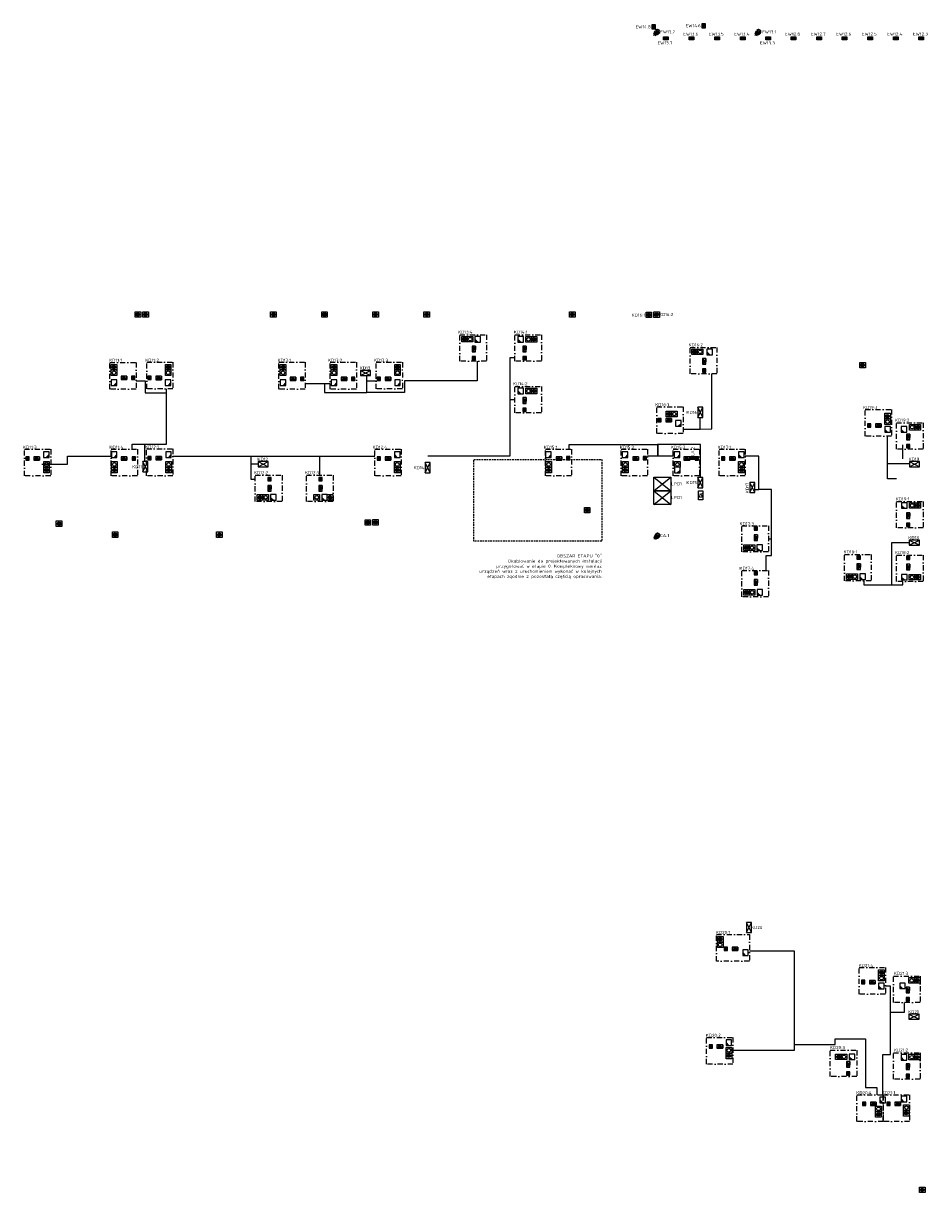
# Model space of a CAD drawing. Header units: millimetres. Extents: x 94562 to 148980, y -25377 to 3008.
# Tile 129 of 140: x 112620 to 117928, y -10678 to -3818. Entities that reach past the tile are written whole.
import ezdxf
from ezdxf.enums import TextEntityAlignment as Align

# ---------------------------------------------------------------- set-up
doc = ezdxf.new("R2010")
doc.units = ezdxf.units.MM
doc.linetypes.add('DASHDOT', pattern=[1, 0.5, -0.25, 0, -0.25])
doc.linetypes.add('DASHED', pattern=[0.75, 0.5, -0.25])
for name, color, linetype in [('tt_opis', 30, 'Continuous'), ('tt_pomoc', 42, 'Continuous'), ('tt_symbole', 40, 'Continuous')]:
    doc.layers.add(name, color=color, linetype=linetype)
doc.styles.add('iso', font='isocpeur.ttf', dxfattribs={"width": 1.2})
doc.styles.add('TXT', font='romans.shx', dxfattribs={"width": 0.85})

# ---------------------------------------------------------------- blocks, each defined once
blk = doc.blocks.new('CZYTNIK KONTROLI DOSTĘPU')
blk.add_hatch(color=256).paths.add_polyline_path([(18, 18), (0, 0), (18, 0)])
at = {"linetype": 'Continuous'}
for p, q in [((-18, 36), (-18, 0)), ((18, 36), (-18, 36)), ((-18, 0), (18, 0)), ((18, 18), (0, 0)), ((18, 0), (18, 36))]:
    blk.add_line(p, q, dxfattribs=at)
blk = doc.blocks.new('PRZYCISK EWAKUACYJNY')
for p, q in [((-18, 0), (-18, 36)), ((-18, 36), (18, 36)), ((18, 0), (-18, 0)), ((18, 36), (18, 0))]:
    blk.add_line(p, q)
blk.add_circle((0, 18), 11.5)
blk = doc.blocks.new('KONTAKTRON')
blk.add_hatch(color=256).paths.add_polyline_path([(-10.8, 0), (10.8, 0), (10.8, 21.6), (-10.8, 21.6)])
for p, q in [((10.8, 21.6), (-10.8, 21.6)), ((-10.8, 21.6), (-10.8, 0)), ((-10.8, 0), (10.8, 0)), ((10.8, 0), (10.8, 21.6))]:
    blk.add_line(p, q)
blk = doc.blocks.new('ELEKTROZACZEP')
h = blk.add_hatch(color=256)
h.dxf.hatch_style = 1
edge = h.paths.add_edge_path()
edge.add_line((18.3, 10.8), (0, -10.8))
edge.add_line((0, -10.8), (36.7, -10.8))
edge.add_line((36.7, -10.8), (18.3, 10.8))
for p, q in [((0, 10.8), (21.6, 10.8)), ((18.3, 10.8), (0, -10.8)), ((36.7, 10.8), (0, 10.8)), ((0, 10.8), (0, -10.8)), ((18.3, 10.8), (36.7, -10.8)), ((36.7, -10.8), (36.7, 10.8)), ((36.7, 10.8), (36.7, -10.8)), ((36.7, -10.8), (36.7, 10.8)), ((0, -10.8), (36.7, -10.8))]:
    blk.add_line(p, q)
blk = doc.blocks.new('PRZYCISK WYJŚCIA')
h = blk.add_hatch(color=256)
h.dxf.hatch_style = 1
edge = h.paths.add_edge_path()
edge.add_arc((0, 18), 11.5, 0, 360)
blk.add_lwpolyline([(-18, 36), (18, 36), (18, 0), (-18, 0)], close=True)
blk.add_circle((0, 18), 11.5)
blk = doc.blocks.new('SKD')
at = {"layer": 'tt_symbole'}
blk.add_lwpolyline([(-60, 0), (0, 0), (0, 30), (-60, 30)], close=True, dxfattribs=at)
for points in [[(-60, 30), (0, 0)], [(-60, 0), (0, 30)]]:
    blk.add_lwpolyline(points, dxfattribs=at)
blk = doc.blocks.new('centrala')
at = {"layer": 'tt_symbole'}
blk.add_lwpolyline([(122951.9, -4107.2), (123005.1, -4107.2), (123005.1, -4132.2), (122951.9, -4132.2)], close=True, dxfattribs=at)
at = {"layer": 'tt_symbole', "style": 'TXT'}
blk.add_attdef('CA', text='', height=15, rotation=359.99193, dxfattribs=at).set_placement((122978.4, -4119.7), align=Align.MIDDLE_CENTER)
blk = doc.blocks.new('SYM_ALM kontaktron')
at = {"layer": 'tt_symbole', "transparency": 33554687}
for points in [[(-2.6, -14.2), (-2.6, 14.2), (-9.1, 14.2), (-9.1, -14.2)], [(9.1, -14.2), (9.1, 14.2), (2.6, 14.2), (2.6, -14.2)]]:
    blk.add_hatch(color=256, dxfattribs=at).paths.add_polyline_path(points)
at = {"layer": 'tt_symbole'}
blk.add_lwpolyline([(-9.1, 14.2), (9.1, 14.2), (9.1, -14.2), (-9.1, -14.2)], close=True, dxfattribs=at)
for points in [[(-2.6, 14.2), (-2.6, -14.2)], [(2.6, 14.2), (2.6, -14.2)]]:
    blk.add_lwpolyline(points, dxfattribs=at)
blk = doc.blocks.new('SYM_ALM czujka PIR+MW')
at = {"layer": 'tt_symbole'}
for p, q in [((8.9, 1.7), (17.3, 1.7)), ((13.1, 5.2), (13.1, -5.2)), ((8.9, -1.7), (17.3, -1.7))]:
    blk.add_line(p, q, dxfattribs=at)
for points in [[(0, 0), (8.6, 0)], [(8.9, 5.2), (25.6, 12.7)], [(25.3, 4.9), (39.7, 7)], [(25.7, 0), (40.2, 0)], [(8.9, -5.2), (25.6, -12.7)], [(25.3, -4.9), (39.7, -7)]]:
    blk.add_lwpolyline(points, dxfattribs=at)
blk.add_lwpolyline([(8.9, 5.2), (17.3, 5.2), (17.3, -5.2), (8.9, -5.2)], close=True, dxfattribs=at)
for centre, radius, start, end in [((45.3, 0), 36.7, 164.76571, 195.23429), ((-8, 0), 29.1, 332.91498, 27.08502), ((31.3, 0), 13.9, 245.79107, 114.20893)]:
    blk.add_arc(centre, radius, start, end, dxfattribs=at)

msp = doc.modelspace()

# ---------------------------------------------------------------- linework, layer by layer
at = {"layer": 'tt_opis', "linetype": 'DASHDOT', "ltscale": 60}
for points in [[(115338.3, -5644.5), (115338.3, -5798.8), (115181.7, -5798.8), (115181.7, -5644.5)], [(115661.4, -5644.5), (115661.4, -5798.8), (115504.8, -5798.8), (115504.8, -5644.5)], [(116690.7, -5718.9), (116690.7, -5873.2), (116534, -5873.2), (116534, -5718.9)], [(113127.9, -5806.4), (113282.2, -5806.4), (113282.2, -5963), (113127.9, -5963)], [(113344, -5806), (113498.3, -5806), (113498.3, -5962.7), (113344, -5962.7)], [(114120.4, -5806.2), (114274.7, -5806.2), (114274.7, -5962.9), (114120.4, -5962.9)], [(114420.4, -5806.2), (114574.7, -5806.2), (114574.7, -5962.9), (114420.4, -5962.9)], [(114690.4, -5806), (114844.7, -5806), (114844.7, -5962.7), (114690.4, -5962.7)], [(115661, -5947.5), (115661, -6101.8), (115504.4, -6101.8), (115504.4, -5947.5)], [(116338.7, -6066.7), (116493, -6066.7), (116493, -6223.4), (116338.7, -6223.4)], [(117562.3, -6082.7), (117716.6, -6082.7), (117716.6, -6239.4), (117562.3, -6239.4)], [(117902.4, -6161.2), (117902.4, -6315.5), (117745.7, -6315.5), (117745.7, -6161.2)], [(112626.5, -6316.4), (112780.8, -6316.4), (112780.8, -6473), (112626.5, -6473)], [(113134.9, -6316.4), (113289.2, -6316.4), (113289.2, -6473), (113134.9, -6473)], [(113343.8, -6314.8), (113498.1, -6314.8), (113498.1, -6471.5), (113343.8, -6471.5)], [(114683.3, -6316.4), (114837.6, -6316.4), (114837.6, -6473), (114683.3, -6473)], [(115684.2, -6316.4), (115838.5, -6316.4), (115838.5, -6473), (115684.2, -6473)], [(116129.6, -6316.4), (116283.9, -6316.4), (116283.9, -6473), (116129.6, -6473)], [(116434.9, -6316.4), (116589.2, -6316.4), (116589.2, -6473), (116434.9, -6473)], [(116703.9, -6316.4), (116858.2, -6316.4), (116858.2, -6473), (116703.9, -6473)], [(114138.3, -6469.2), (114138.3, -6623.5), (113981.6, -6623.5), (113981.6, -6469.2)], [(114438.3, -6469.2), (114438.3, -6623.5), (114281.6, -6623.5), (114281.6, -6469.2)], [(117902.9, -6623.8), (117902.9, -6778.1), (117746.2, -6778.1), (117746.2, -6623.8)], [(116993.8, -6764.8), (116993.8, -6919.1), (116837.1, -6919.1), (116837.1, -6764.8)], [(117597.1, -6934.5), (117597.1, -7088.8), (117440.4, -7088.8), (117440.4, -6934.5)], [(117902.9, -6937.2), (117902.9, -7091.5), (117746.2, -7091.5), (117746.2, -6937.2)], [(116994.3, -7026.9), (116994.3, -7181.2), (116837.6, -7181.2), (116837.6, -7026.9)], [(116688.8, -9164), (116882.2, -9164), (116882.2, -9320.6), (116688.8, -9320.6)], [(117525.9, -9356.5), (117680.2, -9356.5), (117680.2, -9513.2), (117525.9, -9513.2)], [(117884.8, -9407), (117884.8, -9561.3), (117728.2, -9561.3), (117728.2, -9407)], [(116631.2, -9766.7), (116785.5, -9766.7), (116785.5, -9923.4), (116631.2, -9923.4)], [(117513.2, -9842.3), (117513.2, -9996.6), (117356.5, -9996.6), (117356.5, -9842.3)], [(117884.8, -9857), (117884.8, -10011.3), (117728.2, -10011.3), (117728.2, -9857)], [(117513.3, -10103.2), (117667.6, -10103.2), (117667.6, -10259.9), (117513.3, -10259.9)], [(117667.6, -10103.2), (117821.9, -10103.2), (117821.9, -10259.9), (117667.6, -10259.9)]]:
    msp.add_lwpolyline(points, close=True, dxfattribs=at)
at = {"layer": 'tt_pomoc'}
for points in [[(115284, -5798.8), (115284, -5914.9), (114857.3, -5914.9), (114857.3, -5984.3), (114637.2, -5984.3)], [(115504.8, -5780.2), (115475.8, -5780.2), (115475.8, -6356), (114993.7, -6356)], [(114388.1, -5930.8), (114388.1, -5984.3), (114637.2, -5984.3), (114637.2, -5884)], [(116593.6, -6197.6), (116662.2, -6196.8), (116662.2, -5873.2)], [(113257.8, -6316.4), (113257.8, -6287.3), (113459.3, -6287.3), (113459.3, -5962.6)], [(113282.2, -5914.8), (113334.2, -5914.8), (113334.2, -5986), (113459.3, -5986)], [(114274.7, -5930.8), (114420.4, -5930.8)], [(114637.2, -5914.2), (114690.4, -5914.2)], [(115475.8, -6024.4), (115504.4, -6024.7)], [(116493, -6197.6), (116593.6, -6197.6), (116593.6, -6129.9)], [(117820.8, -6402.7), (117692, -6402.7), (117692, -6239.4)], [(113333.2, -6389), (113333.2, -6287.3)], [(115824.9, -6316.4), (115824.9, -6289.2), (116343.7, -6289.2), (116343.7, -6356)], [(116594.2, -6481.8), (116594.2, -6289.3), (116343.6, -6289.3), (116343.6, -6356)], [(117782.7, -6372), (117782.7, -6290.3)], [(112728.1, -6403.2), (112878.7, -6403.2), (112878.7, -6356.2), (113136.7, -6356.2)], [(113498.3, -6357.3), (113954.9, -6357.3), (113954.9, -6491.5), (113981.6, -6491.5)], [(113954.9, -6357.3), (114683.2, -6357.3)], [(114359.9, -6469.2), (114359.9, -6356)], [(116434.9, -6356), (116283.9, -6356)], [(116914.7, -6551.9), (116914.7, -6551.9), (116938, -6551.9), (116938, -6356), (116858.2, -6356)], [(117746.2, -6489.2), (117692, -6489.2), (117692, -6372)], [(113998, -6403.9), (113954.9, -6403.9)], [(116980.6, -7026.9), (116980.6, -6940.2), (117011.8, -6940.2), (117011.8, -6551.8), (116938, -6551.8)], [(116993.8, -6841.9), (117011.8, -6841.9)], [(117718.2, -7111.2), (117718.2, -6863.5), (117822.6, -6863.5)], [(117554.7, -7088.8), (117554.7, -7111.2), (117782.7, -7111.2), (117782.7, -7091.5)], [(116882.2, -9260), (117144.3, -9260), (117144.3, -9843.8), (116785.5, -9843.8)], [(117711.4, -9619), (117711.4, -9466), (117680.2, -9466)], [(117665.4, -10103.2), (117665.4, -9866.8), (117711.4, -9866.8), (117711.4, -9619), (117793.3, -9619), (117793.3, -9561.3)], [(117144.3, -9808.5), (117385.3, -9808.5), (117385.3, -9775.1), (117562.8, -9775.1), (117562.8, -10060.2), (117630.3, -10060.2), (117630.3, -10103.2)]]:
    msp.add_lwpolyline(points, dxfattribs=at)
at = {"layer": 'tt_pomoc', "linetype": 'DASHED', "ltscale": 20}
msp.add_lwpolyline([(115264.2, -6376.3), (116015.7, -6376.3), (116015.7, -6856.3), (115264.2, -6856.3)], close=True, dxfattribs=at)
at = {"layer": 'tt_symbole'}
for points in [[(116321.2, -6479.8), (116421.2, -6479.8), (116421.2, -6559.8), (116321.2, -6559.8), (116321.2, -6479.8)], [(116321.2, -6479.8), (116421.2, -6559.8)], [(116321.2, -6559.8), (116421.2, -6479.8)], [(116321.2, -6559.8), (116421.2, -6559.8), (116421.2, -6639.8), (116321.2, -6639.8), (116321.2, -6559.8)], [(116321.2, -6559.8), (116421.2, -6639.8)], [(116321.2, -6639.8), (116421.2, -6559.8)]]:
    msp.add_lwpolyline(points, dxfattribs=at)

# ---------------------------------------------------------------- block references
at = {"layer": 'tt_opis'}
for p in [(114658.7, -5884), (114058, -6418.9), (117881.2, -6418.7), (117880.8, -6879.5), (117877.8, -9661)]:
    msp.add_blockref('SKD', p, dxfattribs=at)
for p, rotation in [((116609.2, -6069.9), 90), ((113351.2, -6389), 90), ((115008.7, -6394.3), 90), ((116609.2, -6481.8), 90), ((116914.2, -6510.7), 90.0000000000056), ((116894.8, -9092.3), 89.9554477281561)]:
    msp.add_blockref('SKD', p, dxfattribs=dict(at, rotation=rotation))
at = {"layer": 'tt_symbole', "color": 1, "xscale": 0.96, "yscale": 0.96, "zscale": 0.96}
for p, rotation in [((116319.4, -3838.5), 180), ((116613.4, -3831.4), 180), ((116391, -3904.5), 270), ((116543.1, -3904.5), 270), ((116693.1, -3904.5), 270), ((116843.1, -3904.5), 270), ((116993.1, -3904.5), 270), ((117141, -3904.5), 270), ((117291, -3904.5), 270), ((117441, -3904.5), 270), ((117591, -3904.5), 270), ((117741, -3904.5), 270), ((117891, -3904.5), 270), ((116548.4, -6367.8), 270)]:
    msp.add_blockref('SYM_ALM kontaktron', p, dxfattribs=dict(at, rotation=rotation))
at = {"layer": 'tt_symbole'}
for p, rotation in [((116319.5, -3889.2), 44.99999999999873), ((116914, -3889.2), 44.99999999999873), ((116321.2, -6844.5), 44.99999999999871)]:
    msp.add_blockref('SYM_ALM czujka PIR+MW', p, dxfattribs=dict(at, rotation=rotation))
at = {"layer": 'tt_symbole', "xscale": 0.9100000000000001, "yscale": 0.9100000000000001, "zscale": 0.9100000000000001}
for name, p in [('PRZYCISK WYJŚCIA', (113292.5, -5542)), ('PRZYCISK WYJŚCIA', (113337.8, -5542)), ('PRZYCISK WYJŚCIA', (114087.7, -5542)), ('PRZYCISK WYJŚCIA', (114387.6, -5542)), ('PRZYCISK WYJŚCIA', (114688, -5542)), ('PRZYCISK WYJŚCIA', (114987.7, -5542)), ('PRZYCISK WYJŚCIA', (115842.3, -5542)), ('PRZYCISK WYJŚCIA', (116291.8, -5544)), ('PRZYCISK WYJŚCIA', (116337.1, -5542.8)), ('PRZYCISK WYJŚCIA', (115209.6, -5686.7)), ('PRZYCISK WYJŚCIA', (115618.5, -5687.6)), ('PRZYCISK WYJŚCIA', (116560, -5761.1)), ('PRZYCISK WYJŚCIA', (113151.8, -5851.2)), ('PRZYCISK WYJŚCIA', (113470.2, -5851.2)), ('PRZYCISK WYJŚCIA', (114144.2, -5851.2)), ('PRZYCISK WYJŚCIA', (114444.2, -5851.2)), ('PRZYCISK WYJŚCIA', (114816.5, -5851.2)), ('PRZYCISK WYJŚCIA', (117546.4, -5839.4)), ('PRZYCISK EWAKUACYJNY', (113151.8, -5884)), ('ELEKTROZACZEP', (113193.6, -5898.2)), ('KONTAKTRON', (113264.2, -5907.8)), ('KONTAKTRON', (113360.4, -5907.5)), ('ELEKTROZACZEP', (113397.6, -5898.3)), ('PRZYCISK EWAKUACYJNY', (113470.2, -5884)), ('PRZYCISK EWAKUACYJNY', (114144.2, -5884)), ('ELEKTROZACZEP', (114186, -5903.4)), ('KONTAKTRON', (114256.6, -5913)), ('PRZYCISK EWAKUACYJNY', (114444.2, -5884)), ('ELEKTROZACZEP', (114486, -5903.4)), ('KONTAKTRON', (114556.6, -5913)), ('KONTAKTRON', (114706.8, -5912.8)), ('ELEKTROZACZEP', (114743.9, -5903.6)), ('PRZYCISK EWAKUACYJNY', (114816.5, -5884)), ('CZYTNIK KONTROLI DOSTĘPU', (113151.8, -5941.8)), ('CZYTNIK KONTROLI DOSTĘPU', (113469.1, -5941.5)), ('CZYTNIK KONTROLI DOSTĘPU', (114144.2, -5941.8)), ('CZYTNIK KONTROLI DOSTĘPU', (114444.2, -5941.8)), ('CZYTNIK KONTROLI DOSTĘPU', (114816.5, -5941.8)), ('PRZYCISK WYJŚCIA', (115618.1, -5990.6)), ('PRZYCISK WYJŚCIA', (116409, -6126)), ('PRZYCISK EWAKUACYJNY', (116441.8, -6126)), ('KONTAKTRON', (116355.1, -6154.8)), ('ELEKTROZACZEP', (116392.2, -6145.6)), ('CZYTNIK KONTROLI DOSTĘPU', (116464.7, -6181)), ('KONTAKTRON', (117585.5, -6186.8)), ('ELEKTROZACZEP', (117622.6, -6177.6)), ('PRZYCISK WYJŚCIA', (117693.3, -6138.3)), ('PRZYCISK WYJŚCIA', (117870.4, -6203.4)), ('KONTAKTRON', (112643.7, -6379.8)), ('ELEKTROZACZEP', (112680.9, -6370.6)), ('CZYTNIK KONTROLI DOSTĘPU', (112754.8, -6364)), ('CZYTNIK KONTROLI DOSTĘPU', (113153.1, -6364)), ('ELEKTROZACZEP', (113193.6, -6370.6)), ('KONTAKTRON', (113268.9, -6379.8)), ('KONTAKTRON', (113361.1, -6378.2)), ('ELEKTROZACZEP', (113398.2, -6369)), ('CZYTNIK KONTROLI DOSTĘPU', (113472.2, -6364)), ('KONTAKTRON', (114706.8, -6379.8)), ('ELEKTROZACZEP', (114744, -6370.6)), ('CZYTNIK KONTROLI DOSTĘPU', (115702.4, -6364)), ('ELEKTROZACZEP', (115747.7, -6370.6)), ('KONTAKTRON', (115818.2, -6379.2)), ('CZYTNIK KONTROLI DOSTĘPU', (116152.5, -6364)), ('ELEKTROZACZEP', (116197.7, -6370.6)), ('KONTAKTRON', (116268.3, -6379.2)), ('CZYTNIK KONTROLI DOSTĘPU', (116457.7, -6364)), ('ELEKTROZACZEP', (116498.2, -6370.6)), ('KONTAKTRON', (116573.5, -6379.8)), ('KONTAKTRON', (116727.4, -6379.8)), ('ELEKTROZACZEP', (116764.6, -6370.6)), ('PRZYCISK EWAKUACYJNY', (112755.8, -6421.8)), ('PRZYCISK WYJŚCIA', (112755.8, -6454.5)), ('PRZYCISK EWAKUACYJNY', (113154.1, -6421.8)), ('PRZYCISK WYJŚCIA', (113154.1, -6454.5)), ('PRZYCISK EWAKUACYJNY', (113473.2, -6421.8)), ('PRZYCISK WYJŚCIA', (113473.2, -6454.5)), ('PRZYCISK WYJŚCIA', (114814.7, -6454.5)), ('PRZYCISK EWAKUACYJNY', (115703.4, -6421.8)), ('PRZYCISK WYJŚCIA', (115703.4, -6454.5)), ('PRZYCISK WYJŚCIA', (116153.3, -6454.5)), ('PRZYCISK EWAKUACYJNY', (116153.5, -6421.8)), ('PRZYCISK EWAKUACYJNY', (116458.7, -6421.8)), ('CZYTNIK KONTROLI DOSTĘPU', (116458.7, -6454.5)), ('PRZYCISK WYJŚCIA', (116835.3, -6454.5)), ('PRZYCISK WYJŚCIA', (114009.5, -6614.8)), ('PRZYCISK WYJŚCIA', (114420.3, -6615.2)), ('PRZYCISK WYJŚCIA', (117870.3, -6662.5)), ('PRZYCISK WYJŚCIA', (115929.8, -6690)), ('PRZYCISK WYJŚCIA', (112829.7, -6769.8)), ('PRZYCISK WYJŚCIA', (114642.1, -6762.4)), ('PRZYCISK WYJŚCIA', (114687.4, -6761.7)), ('PRZYCISK WYJŚCIA', (113158.8, -6834.3)), ('PRZYCISK WYJŚCIA', (113770.1, -6834.3)), ('PRZYCISK WYJŚCIA', (116865, -6910.3)), ('PRZYCISK WYJŚCIA', (117468.3, -7080)), ('PRZYCISK WYJŚCIA', (117869.2, -7083.1)), ('PRZYCISK WYJŚCIA', (116865.5, -7172.4)), ('PRZYCISK WYJŚCIA', (116710.8, -9207.5)), ('KONTAKTRON', (116744.3, -9256.6)), ('ELEKTROZACZEP', (116781.5, -9247.4)), ('PRZYCISK WYJŚCIA', (117657.3, -9403.2)), ('KONTAKTRON', (117549.4, -9451.8)), ('ELEKTROZACZEP', (117586.6, -9442.6)), ('PRZYCISK WYJŚCIA', (117867.5, -9449.1)), ('KONTAKTRON', (116654.8, -9830.1)), ('ELEKTROZACZEP', (116691.9, -9820.9)), ('PRZYCISK WYJŚCIA', (116761.8, -9891.8)), ('PRZYCISK WYJŚCIA', (117404.3, -9897.4)), ('PRZYCISK WYJŚCIA', (117867.5, -9899.1)), ('KONTAKTRON', (117556.2, -10166.6)), ('ELEKTROZACZEP', (117593.4, -10157.4)), ('KONTAKTRON', (117699.6, -10166.6)), ('ELEKTROZACZEP', (117736.7, -10157.4)), ('PRZYCISK WYJŚCIA', (117639.5, -10235.1)), ('PRZYCISK WYJŚCIA', (117802.9, -10228.2)), ('PRZYCISK WYJŚCIA', (117897.1, -10677.7))]:
    msp.add_blockref(name, p, dxfattribs=at)
at = {"layer": 'tt_symbole', "xscale": 0.9100000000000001, "yscale": 0.9100000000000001, "zscale": 0.9100000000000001, "rotation": 270}
for name, p in [('PRZYCISK EWAKUACYJNY', (115226, -5670.3)), ('CZYTNIK KONTROLI DOSTĘPU', (115271.2, -5670.7)), ('CZYTNIK KONTROLI DOSTĘPU', (115523.5, -5671.2)), ('PRZYCISK EWAKUACYJNY', (115569.3, -5671.2)), ('ELEKTROZACZEP', (115265.2, -5710.6)), ('ELEKTROZACZEP', (115562.8, -5710.6)), ('PRZYCISK EWAKUACYJNY', (116576.4, -5744.7)), ('CZYTNIK KONTROLI DOSTĘPU', (116633.2, -5745.1)), ('KONTAKTRON', (115255.4, -5781.2)), ('KONTAKTRON', (115553, -5781.2)), ('ELEKTROZACZEP', (116616.1, -5784.4)), ('KONTAKTRON', (116606.6, -5854.9)), ('CZYTNIK KONTROLI DOSTĘPU', (115523.1, -5974.2)), ('PRZYCISK EWAKUACYJNY', (115568.9, -5974.2)), ('ELEKTROZACZEP', (115562.4, -6013.6)), ('KONTAKTRON', (115552.6, -6084.2)), ('PRZYCISK EWAKUACYJNY', (117676.9, -6154.6)), ('PRZYCISK EWAKUACYJNY', (117821.2, -6187)), ('CZYTNIK KONTROLI DOSTĘPU', (117676.9, -6199.9)), ('CZYTNIK KONTROLI DOSTĘPU', (117772.7, -6199.7)), ('ELEKTROZACZEP', (117814.6, -6227.3)), ('KONTAKTRON', (117804.7, -6297.9)), ('CZYTNIK KONTROLI DOSTĘPU', (114798.3, -6347.6)), ('CZYTNIK KONTROLI DOSTĘPU', (116818.9, -6347.6)), ('PRZYCISK EWAKUACYJNY', (114798.3, -6405.4)), ('PRZYCISK EWAKUACYJNY', (116818.9, -6405.4)), ('KONTAKTRON', (114054.8, -6491.2)), ('KONTAKTRON', (114354.8, -6491.2)), ('PRZYCISK EWAKUACYJNY', (114025.9, -6598.4)), ('ELEKTROZACZEP', (114064.7, -6528.3)), ('CZYTNIK KONTROLI DOSTĘPU', (114071.2, -6598.8)), ('PRZYCISK EWAKUACYJNY', (114325.9, -6598.4)), ('ELEKTROZACZEP', (114364.7, -6528.3)), ('CZYTNIK KONTROLI DOSTĘPU', (114371.2, -6598.8)), ('CZYTNIK KONTROLI DOSTĘPU', (117775.9, -6646.1)), ('PRZYCISK EWAKUACYJNY', (117821.2, -6646.1)), ('ELEKTROZACZEP', (117814.8, -6688.6)), ('KONTAKTRON', (116910.3, -6781.4)), ('KONTAKTRON', (117804.9, -6759.2)), ('ELEKTROZACZEP', (116920.2, -6818.6)), ('PRZYCISK EWAKUACYJNY', (116881.4, -6893.9)), ('CZYTNIK KONTROLI DOSTĘPU', (116926.7, -6894.3)), ('KONTAKTRON', (117513.7, -6951.1)), ('ELEKTROZACZEP', (117523.6, -6988.3)), ('KONTAKTRON', (117804.8, -6953.9)), ('ELEKTROZACZEP', (117814.7, -6991)), ('KONTAKTRON', (116910.8, -7043.5)), ('PRZYCISK EWAKUACYJNY', (117484.7, -7063.7)), ('CZYTNIK KONTROLI DOSTĘPU', (117530, -7064.1)), ('CZYTNIK KONTROLI DOSTĘPU', (117775.8, -7066.8)), ('PRZYCISK EWAKUACYJNY', (117820, -7066.8)), ('ELEKTROZACZEP', (116920.7, -7080.7)), ('PRZYCISK EWAKUACYJNY', (116881.9, -7156.1)), ('CZYTNIK KONTROLI DOSTĘPU', (116927.2, -7156.5)), ('PRZYCISK EWAKUACYJNY', (116694.4, -9223.9)), ('CZYTNIK KONTROLI DOSTĘPU', (116842.9, -9269.7)), ('PRZYCISK EWAKUACYJNY', (117640.9, -9419.6)), ('CZYTNIK KONTROLI DOSTĘPU', (117640.9, -9464.8)), ('CZYTNIK KONTROLI DOSTĘPU', (117764.3, -9464.3)), ('PRZYCISK EWAKUACYJNY', (117818.4, -9432.7)), ('ELEKTROZACZEP', (117811.7, -9473.1)), ('KONTAKTRON', (117801.9, -9543.6)), ('CZYTNIK KONTROLI DOSTĘPU', (116745.2, -9797.6)), ('PRZYCISK EWAKUACYJNY', (116745.4, -9842.7)), ('PRZYCISK EWAKUACYJNY', (117420.7, -9881)), ('CZYTNIK KONTROLI DOSTĘPU', (117468.2, -9881)), ('CZYTNIK KONTROLI DOSTĘPU', (117772.9, -9883.6)), ('PRZYCISK EWAKUACYJNY', (117818.4, -9882.7)), ('ELEKTROZACZEP', (117461.4, -9908.4)), ('ELEKTROZACZEP', (117811.7, -9921.9)), ('KONTAKTRON', (117451.9, -9979)), ('KONTAKTRON', (117801.9, -9992.4)), ('CZYTNIK KONTROLI DOSTĘPU', (117648.2, -10133.9)), ('CZYTNIK KONTROLI DOSTĘPU', (117773, -10127.8)), ('PRZYCISK EWAKUACYJNY', (117623.1, -10186)), ('PRZYCISK EWAKUACYJNY', (117786.6, -10179))]:
    msp.add_blockref(name, p, dxfattribs=at)
at = {"layer": 'tt_symbole', "rotation": 89.99999999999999}
msp.add_blockref('centrala', (112477, -129565.6), dxfattribs=at).add_auto_attribs({'CA': 'CA'})

# ---------------------------------------------------------------- texts
at = {"layer": 'tt_opis', "char_height": 18, "style": 'iso'}
for s, width, insert, attachment_point in [('EW14.8', 40.013, (116302.9, -3838.3), 6), ('EW14.6', 40.013, (116596.9, -3831.1), 6), ('EW13.2', 40.013, (116445.7, -3867.9), 6), ('EW13.6', 40.013, (116581.9, -3880.4), 6), ('EW13.5', 40.013, (116731.9, -3880.4), 6), ('EW13.4', 40.013, (116881.9, -3880.4), 6), ('EW13.1', 40.013, (117040.1, -3867.9), 6), ('EW12.8', 40.013, (117179.8, -3880.4), 6), ('EW12.7', 40.013, (117329.8, -3880.4), 6), ('EW12.6', 40.013, (117479.8, -3880.4), 6), ('EW12.5', 40.013, (117629.8, -3880.4), 6), ('EW12.4', 40.013, (117779.8, -3880.4), 6), ('EW12.3', 40.013, (117929.8, -3880.4), 6), ('EW13.7', 40.013, (116429.8, -3932.4), 6), ('EW13.3', 40.013, (117031.9, -3932.4), 6), ('KD16:1', 40.013, (116270.9, -5529), 6), ('KD16:2', 40.013, (116435, -5525.8), 6), ('KD13:4', 40.013, (115257, -5628.8), 6), ('KD14:1', 40.013, (115580.1, -5628.8), 6), ('KD16:2', 40.013, (116609.3, -5703.2), 6), ('KD11:1', 40.013, (113199.5, -5794.4), 6), ('KD11:2', 40.013, (113415.6, -5794), 6), ('KD13:1', 40.013, (114191.9, -5794.2), 6), ('KD13:2', 40.013, (114491.9, -5794.2), 6), ('KD13', 40.013, (114656.9, -5839.6), 6), ('KD13:3', 40.013, (114762, -5794), 6), ('KD14:2', 40.013, (115579.7, -5931.8), 6), ('KD16:1', 40.013, (116410.3, -6054.7), 6), ('KD16', 40.013, (116575.3, -6099.9), 6), ('KD19:3', 40.013, (117633.9, -6070.7), 6), ('KD19:2', 40.013, (117821, -6145.5), 6), ('KD11:3', 40.013, (112698, -6304.4), 6), ('KD11:4', 40.013, (113206.4, -6304.4), 6), ('KD12:1', 40.013, (113415.4, -6302.8), 6), ('KD12:4', 40.013, (114754.8, -6304.4), 6), ('KD15:1', 40.013, (115755.7, -6304.4), 6), ('KD15:2', 40.013, (116205.8, -6304.4), 6), ('KD15:3', 40.013, (116506.4, -6304.4), 6), ('KD17:1', 40.013, (116775.4, -6304.4), 6), ('KD12', 40.013, (114056.1, -6374.5), 6), ('KD19', 40.013, (117879.4, -6374.3), 6), ('KD11', 40.013, (113317.3, -6419), 6), ('KD12:2', 40.013, (114056.9, -6453.5), 6), ('KD12:3', 40.013, (114356.9, -6453.5), 6), ('KD14', 40.013, (114974.8, -6424.3), 6), ('LPD1', 134.16, (116454, -6519.3), 5), ('KD15', 40.013, (116575.3, -6511.8), 6), ('LPD1', 134.16, (116454, -6599.3), 5), ('KD19:1', 40.013, (117821.6, -6608.1), 6), ('KD17:3', 40.013, (116908.7, -6752.8), 6), ('CA.1', 40.013, (116410.5, -6822.2), 6), ('KD18', 40.013, (117878.9, -6835.1), 6), ('KD18:1', 40.013, (117515.8, -6918.8), 6), ('KD18:2', 40.013, (117821.6, -6921.5), 6), ('KD17:4', 40.013, (116909.2, -7014.9), 6), ('KD20', 40.013, (116958.6, -9121.6), 6), ('KD20:1', 40.013, (116769.1, -9152), 6), ('KD21:4', 40.013, (117608.4, -9344.6), 6), ('KD21:3', 40.013, (117814.4, -9391.2), 6), ('KD21', 40.013, (117876, -9616.6), 6), ('KD20:2', 40.013, (116713.7, -9754.7), 6), ('KD20:3', 40.013, (117442.8, -9826.6), 6), ('KD21:2', 40.013, (117814.4, -9841.2), 6), ('KD20:4', 40.013, (117599.4, -10091.2), 6), ('KD21:1', 40.013, (117739.2, -10091.2), 6)]:
    msp.add_mtext_dynamic_manual_height_columns(s, width=width, gutter_width=12.5, heights=[0], dxfattribs=dict(at, insert=insert, attachment_point=attachment_point))
at = {"layer": 'tt_opis', "char_height": 18, "attachment_point": 6, "rotation": 90, "style": 'iso'}
for s, insert in [('CA.2', (116549.4, -6302)), ('KD17', (116869.8, -6512.3))]:
    msp.add_mtext_dynamic_manual_height_columns(s, width=40.013, gutter_width=12.5, heights=[0], dxfattribs=dict(at, insert=insert))
at = {"layer": 'tt_pomoc', "insert": (116015.7, -7004.8), "char_height": 18, "attachment_point": 6, "style": 'iso'}
msp.add_mtext_dynamic_manual_height_columns('OBSZAR ETAPU "0"\\POkablowanie do projektowanych instalacji przygotować w etapie 0. Kompleksowy montaż urządzeń wraz z uruchomieniem wykonać w kolejnych etapach zgodnie z pozostałą częścią opracowania.', width=719.326, gutter_width=12.5, heights=[0], dxfattribs=at)

doc.saveas('drawing.dxf')
